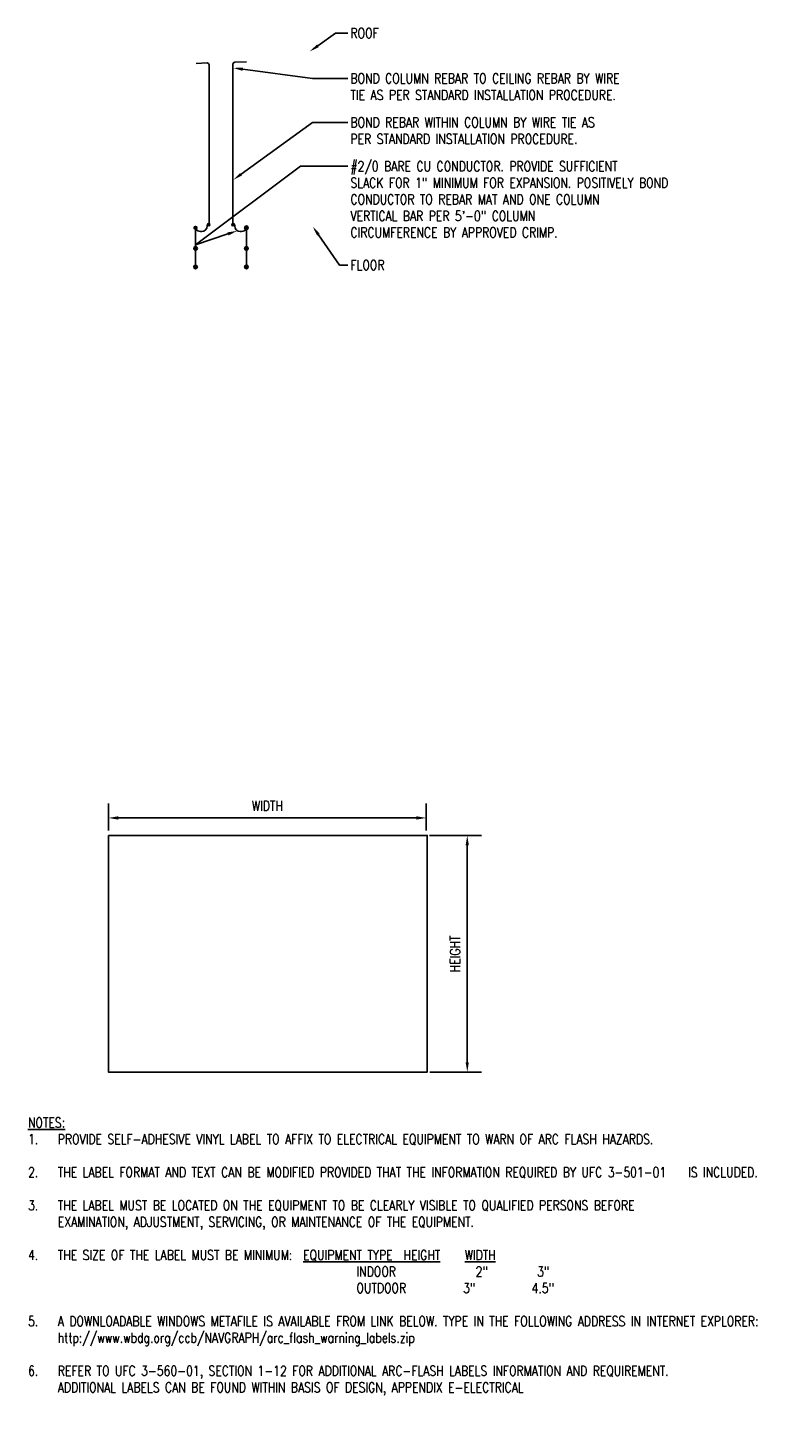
# Model space of a CAD drawing. Header units: inches. Extents: x 21.7 to 49.1, y 21.9 to 44.8.
# Tile 1 of 3: x 21.7 to 31, y 26.9 to 44.6. Entities that reach past the tile are written whole.
import ezdxf
from ezdxf import colors
from ezdxf.entities.mleader import LeaderData, LeaderLine
from ezdxf.math import Vec2, Vec3

# ---------------------------------------------------------------- set-up
doc = ezdxf.new("R2010")
doc.units = ezdxf.units.IN
doc.header["$MEASUREMENT"] = 0
doc.layers.get('Defpoints').update_dxf_attribs({"color": 6})
for name, color, linetype in [('E-ANNO-DIMS', 1, 'Continuous'), ('E-ANNO-TEXT', 2, 'Continuous'), ('E-DETL-GRPH', 3, 'Continuous')]:
    doc.layers.add(name, color=color, linetype=linetype)
doc.styles.add('Annotative', font='romans.shx', dxfattribs={"width": 0.8, "height": 0.125})
doc.dimstyles.new('Annotative', dxfattribs={"dimscale": 0, "dimtxt": 0.125, "dimasz": 0.125, "dimexe": 0.18, "dimexo": 0.0625, "dimgap": 0.09, "dimtad": 1, "dimdec": 3, "dimzin": 3, "dimdsep": 46, "dimlunit": 4, "dimtxsty": 'Annotative', "dimcen": 0.09, "dimclrt": 2, "dimazin": 2, "dimtfac": 1, "dimtdec": 3, "dimtmove": 0, "dimatfit": 0, "dimfxl": 1, "dimtfill": 1, "dimfrac": 2, "dimtolj": 1, "dimtzin": 0, "dimarcsym": 0})

# ---------------------------------------------------------------- blocks, each defined once
blk = doc.blocks.new('*D13')
at = {"layer": 'Defpoints', "color": 0, "transparency": 16777216}
for p in [(27.25, 34.386), (27.25, 31.406), (27.25, 31.406)]:
    blk.add_point(p, dxfattribs=at)
at = {"layer": 'E-ANNO-DIMS', "color": 0, "lineweight": -2, "transparency": 16777216}
for p, q in [((27.312, 34.386), (27.43, 34.386)), ((27.25, 34.261), (27.25, 31.531)), ((27.312, 31.406), (27.43, 31.406))]:
    blk.add_line(p, q, dxfattribs=at)
at = {"layer": 'E-ANNO-DIMS', "color": 0, "transparency": 16777216}
for points in [[(27.229, 34.261), (27.27, 34.261), (27.25, 34.386)], [(27.229, 31.531), (27.27, 31.531), (27.25, 31.406)]]:
    blk.add_solid(points, dxfattribs=at)
at = {"layer": 'E-ANNO-DIMS', "color": 2, "lineweight": -3, "transparency": 16777216, "insert": (27.097, 32.896), "char_height": 0.125, "width": 0.51077, "attachment_point": 5, "rotation": 90, "style": 'Annotative', "bg_fill": 3, "box_fill_scale": 1.25, "bg_fill_color": 256, "bg_fill_true_color": 13158600, "bg_fill_transparency": 0}
blk.add_mtext('\\A1;HEIGHT', dxfattribs=at)
blk = doc.blocks.new('*D14')
at = {"layer": 'Defpoints', "color": 0, "transparency": 16777216}
for p in [(22.731, 34.607), (26.734, 34.607), (26.734, 34.607)]:
    blk.add_point(p, dxfattribs=at)
at = {"layer": 'E-ANNO-DIMS', "color": 0, "lineweight": -2, "transparency": 16777216}
for p, q in [((22.731, 34.67), (22.731, 34.787)), ((26.734, 34.67), (26.734, 34.787)), ((22.856, 34.607), (26.609, 34.607))]:
    blk.add_line(p, q, dxfattribs=at)
at = {"layer": 'E-ANNO-DIMS', "color": 0, "transparency": 16777216}
for points in [[(22.856, 34.628), (22.856, 34.586), (22.731, 34.607)], [(26.609, 34.628), (26.609, 34.586), (26.734, 34.607)]]:
    blk.add_solid(points, dxfattribs=at)
at = {"layer": 'E-ANNO-DIMS', "color": 2, "lineweight": -3, "transparency": 16777216, "insert": (24.732, 34.76), "char_height": 0.125, "width": 0.51077, "attachment_point": 5, "style": 'Annotative', "bg_fill": 3, "box_fill_scale": 1.25, "bg_fill_color": 256, "bg_fill_true_color": 13158600, "bg_fill_transparency": 0}
blk.add_mtext('\\A1;WIDTH', dxfattribs=at)

msp = doc.modelspace()

# ---------------------------------------------------------------- hatches: boundary and pattern name
at = {"layer": 'E-DETL-GRPH', "lineweight": -3}
h = msp.add_hatch(color=256, dxfattribs=at)
h.dxf.hatch_style = 1
h.paths.add_polyline_path([(23.80484, 42.03938, 1), (23.85051, 42.03938, 1)])
h = msp.add_hatch(color=256, dxfattribs=at)
h.dxf.hatch_style = 1
h.paths.add_polyline_path([(24.49112, 42.03938, 1), (24.44546, 42.03938, 1)])
h = msp.add_hatch(color=256, dxfattribs=at)
h.dxf.hatch_style = 1
h.paths.add_polyline_path([(23.85051, 41.77893, 1), (23.80484, 41.77893, 1)])
h = msp.add_hatch(color=256, dxfattribs=at)
h.dxf.hatch_style = 1
h.paths.add_polyline_path([(24.49112, 41.77893, 1), (24.44546, 41.77893, 1)])
h = msp.add_hatch(color=256, dxfattribs=at)
h.dxf.hatch_style = 1
h.paths.add_polyline_path([(23.85051, 41.54556, 1), (23.80484, 41.54556, 1)])
h = msp.add_hatch(color=256, dxfattribs=at)
h.dxf.hatch_style = 1
h.paths.add_polyline_path([(24.49112, 41.54574, 1), (24.44546, 41.54574, 1)])

# ---------------------------------------------------------------- linework, layer by layer
at = {"layer": 'E-ANNO-DIMS', "lineweight": -3}
for p, q in [((22.73083, 34.4488), (22.73083, 34.76526)), ((26.73372, 34.4488), (26.73372, 34.76526)), ((26.77625, 34.3863), (27.42769, 34.3863)), ((26.77771, 31.40647), (27.42769, 31.40647))]:
    msp.add_line(p, q, dxfattribs=at)
at = {"layer": 'E-DETL-GRPH', "lineweight": -3}
for p, q in [((23.82767, 41.54634), (23.82767, 42.02864)), ((24.46829, 41.54634), (24.46829, 42.02874))]:
    msp.add_line(p, q, dxfattribs=at)
for points in [[(23.99726, 42.07723), (23.99726, 44.09174, 0.42705196), (23.97294, 44.11502), (23.83448, 44.10897)], [(24.47107, 44.13033), (24.32139, 44.12379, 0.40149067), (24.2991, 44.10051), (24.2991, 42.07723)], [(23.82767, 42.02864, 0.23797344), (23.8901, 41.99121), (23.90549, 41.99121, 0.41421356), (23.97524, 42.06096), (23.97524, 42.06372, -0.41421356), (23.99074, 42.07922)], [(24.30522, 42.07922, -0.41421356), (24.32072, 42.06372), (24.32072, 42.06096, 0.41421356), (24.39047, 41.99121), (24.40587, 41.99121, 0.25827673), (24.46829, 42.02874)]]:
    msp.add_lwpolyline(points, format="xyb", dxfattribs=at)
msp.add_lwpolyline([(22.73083, 34.3863), (26.74522, 34.3863), (26.74522, 31.40604), (22.73083, 31.40604)], close=True, dxfattribs=at)
for centre, radius in [((23.82767, 42.03938), 0.01756), ((23.99319, 42.07723), 0.01571), ((24.30146, 42.07723), 0.01571), ((24.46829, 42.03938), 0.02283), ((23.82767, 41.77893), 0.02283), ((24.46829, 41.77893), 0.02283), ((23.82767, 41.54556), 0.02283), ((24.46829, 41.54574), 0.02283)]:
    msp.add_circle(centre, radius, dxfattribs=at)

# ---------------------------------------------------------------- texts
at = {"layer": 'E-ANNO-TEXT', "lineweight": -3, "insert": (21.71742, 30.83252), "char_height": 0.125, "width": 9.4205338, "attachment_point": 1, "style": 'Annotative'}
msp.add_mtext('{\\LNOTES:}\\P\\pxi-3,l3,t3;1.^IPROVIDE SELF-ADHESIVE VINYL LABEL TO AFFIX TO ELECTRICAL EQUIPMENT TO WARN OF ARC FLASH HAZARDS.\\P\\pi0,l0,tz;\\P\\pi-3,l3,t3;2.^ITHE LABEL FORMAT AND TEXT CAN BE MODIFIED PROVIDED THAT THE INFORMATION REQUIRED BY UFC 3-501-01    IS INCLUDED.\\P\\pi0,l0,tz;\\P\\pi-3,l3,t3;3.^ITHE LABEL MUST BE LOCATED ON THE EQUIPMENT TO BE CLEARLY VISIBLE TO QUALIFIED PERSONS BEFORE    EXAMINATION, ADJUSTMENT, SERVICING, OR MAINTENANCE OF THE EQUIPMENT.   \\P\\pi0,l0,tz;\\P\\pi-3,l3,t3;4.^ITHE SIZE OF THE LABEL MUST BE MINIMUM:  {\\LEQUIPMENT TYPE}  {\\LHEIGHT}^I{\\LWIDTH}\\P\\pi0,l0,tz;^I^I^I^I^I^I^I^I  INDOOR ^I^I  2" ^I      3"    \\P^I^I^I^I^I^I^I^I  OUTDOOR ^I       3" ^I     4.5" \\P\\P\\pi-3,l3,t3;5.^IA DOWNLOADABLE WINDOWS METAFILE IS AVAILABLE FROM LINK BELOW. TYPE IN THE FOLLOWING ADDRESS IN INTERNET EXPLORER: \\P\\pi0,tz;http://www.wbdg.org/ccb/NAVGRAPH/arc_flash_warning_labels.zip \\P\\pl0;\\P\\pi-3,l3,t3;6.^IREFER TO UFC 3-560-01, SECTION 1-12 FOR ADDITIONAL ARC-FLASH LABELS INFORMATION AND REQUIREMENT.  ADDITIONAL LABELS CAN BE FOUND WITHIN BASIS OF DESIGN, APPENDIX E-ELECTRICAL', dxfattribs=at)

# ---------------------------------------------------------------- leaders
at = {"layer": 'E-ANNO-TEXT', "lineweight": -3}
ml = msp.add_multileader_mtext('Standard', dxfattribs=at)
ml.set_content('ROOF', color=256, style='Annotative')
ml.set_leader_properties(color=1, linetype='ByLayer', lineweight=-1)
ml.build(insert=Vec2(0, 0))
ml.multileader.update_dxf_attribs({"text_right_attachment_type": 3, "dogleg_length": 0.23132, "arrow_head_size": 0.125})
ctx = ml.context
ctx.base_point, ctx.char_height, ctx.arrow_head_size, ctx.landing_gap_size, ctx.plane_origin = Vec3(25.74713, 44.4901), 0.125, 0.125, 0.03125, Vec3(25.72292, 44.4901)
ctx.right_attachment = 3
notes = []
notes.append((ctx, [(0, (1, 1, 0), (25.59092, 44.4901), (1, 0), 0.15622, [(0, [(25.26701, 44.25917)], 0, [])])]))
ctx.mtext.insert, ctx.mtext.width, ctx.mtext.flow_direction = Vec3(25.77838, 44.5526), 0.4690695, 5
ml = msp.add_multileader_mtext('Standard', dxfattribs=at)
ml.set_content('\\A1;BOND COLUMN REBAR TO CEILING REBAR BY WIRE \\PTIE AS PER STANDARD INSTALLATION PROCEDURE.', color=256, style='Annotative')
ml.set_leader_properties(color=1, linetype='ByLayer', lineweight=-1)
ml.build(insert=Vec2(0, 0))
ml.multileader.update_dxf_attribs({"text_right_attachment_type": 3, "dogleg_length": 0.23132, "arrow_head_size": 0.125})
ctx = ml.context
ctx.base_point, ctx.char_height, ctx.arrow_head_size, ctx.landing_gap_size, ctx.plane_origin = Vec3(25.74713, 43.91948), 0.125, 0.125, 0.03125, Vec3(25.06633, 43.91842)
ctx.right_attachment = 3
notes.append((ctx, [(0, (1, 1, 0), (25.29867, 43.91948), (1, 0), 0.44846, [(0, [(24.2991, 44.05195)], 0, [])])]))
ctx.mtext.insert, ctx.mtext.width, ctx.mtext.flow_direction = Vec3(25.77838, 43.98198), 3.9250595, 5
ml = msp.add_multileader_mtext('Standard', dxfattribs=at)
ml.set_content('\\A1;BOND REBAR WITHIN COLUMN BY WIRE TIE AS \\PPER STANDARD INSTALLATION PROCEDURE.', color=256, style='Annotative')
ml.set_leader_properties(color=1, linetype='ByLayer', lineweight=-1)
ml.build(insert=Vec2(0, 0))
ml.multileader.update_dxf_attribs({"text_right_attachment_type": 3, "dogleg_length": 0.23132, "arrow_head_size": 0.125})
ctx = ml.context
ctx.base_point, ctx.char_height, ctx.arrow_head_size, ctx.landing_gap_size, ctx.plane_origin = Vec3(25.74713, 43.36637), 0.125, 0.125, 0.03125, Vec3(25.06633, 43.48315)
ctx.right_attachment = 3
notes.append((ctx, [(0, (1, 1, 0), (25.30133, 43.36637), (1, 0), 0.44581, [(0, [(24.2991, 42.63951)], 0, [])])]))
ctx.mtext.insert, ctx.mtext.width, ctx.mtext.flow_direction = Vec3(25.77838, 43.42887), 3.5726786, 5
ml = msp.add_multileader_mtext('Standard', dxfattribs=at)
ml.set_content('\\A1;#2/0 BARE CU CONDUCTOR. PROVIDE SUFFICIENT \\PSLACK FOR 1" MINIMUM FOR EXPANSION. POSITIVELY BOND CONDUCTOR TO REBAR MAT AND ONE COLUMN \\PVERTICAL BAR PER 5\'-0" COLUMN\\PCIRCUMFERENCE BY APPROVED CRIMP.', color=256, style='Annotative')
ml.set_leader_properties(color=1, linetype='ByLayer', lineweight=-1)
ml.build(insert=Vec2(0, 0))
ml.multileader.update_dxf_attribs({"text_right_attachment_type": 3, "dogleg_length": 0.23132, "arrow_head_size": 0.125})
ctx = ml.context
ctx.base_point, ctx.char_height, ctx.arrow_head_size, ctx.landing_gap_size, ctx.plane_origin = Vec3(25.74713, 42.81325), 0.125, 0.125, 0.03125, Vec3(25.06633, 42.96946)
ctx.right_attachment = 3
notes.append((ctx, [(0, (1, 1, 0), (25.15028, 42.81325), (1, 0), 0.59685, [(1, [(24.35431, 42.00131), (23.82767, 41.82394)], 0, [])])]))
ctx.mtext.insert, ctx.mtext.width, ctx.mtext.flow_direction = Vec3(25.77838, 42.87575), 4.9852506, 5
ml = msp.add_multileader_mtext('Standard', dxfattribs=at)
ml.set_content('FLOOR', color=256, style='Annotative')
ml.set_leader_properties(color=1, linetype='ByLayer', lineweight=-1)
ml.build(insert=Vec2(0, 0))
ml.multileader.update_dxf_attribs({"text_right_attachment_type": 3, "dogleg_length": 0.23132, "arrow_head_size": 0.125})
ctx = ml.context
ctx.base_point, ctx.char_height, ctx.arrow_head_size, ctx.landing_gap_size, ctx.plane_origin = Vec3(25.74713, 41.56921), 0.125, 0.125, 0.03125, Vec3(25.71797, 41.56921)
ctx.right_attachment = 3
notes.append((ctx, [(0, (1, 1, 0), (25.64063, 41.56921), (1, 0), 0.10651, [(0, [(25.30404, 42.05398)], 0, [])])]))
ctx.mtext.insert, ctx.mtext.width, ctx.mtext.flow_direction = Vec3(25.77838, 41.63171), 0.5404981, 5
for ctx, leaders in notes:
    for number, flags, end, landing, length, lines in leaders:
        leader = LeaderData()
        leader.index, (leader.has_last_leader_line, leader.has_dogleg_vector, leader.attachment_direction) = number, flags
        leader.last_leader_point, leader.dogleg_vector, leader.dogleg_length = Vec3(end), Vec3(landing), length
        for number, points, colour, breaks in lines:
            line = LeaderLine()
            line.index, line.vertices, line.color, line.breaks = number, Vec3.list(points), colors.encode_raw_color(colour), breaks
            leader.lines.append(line)
        ctx.leaders.append(leader)

# ---------------------------------------------------------------- next in the draw order: dimensions: what is measured, and where the dimension line sits
at = {"layer": 'E-ANNO-DIMS', "lineweight": -3}
dim = msp.add_linear_dim(base=(26.73372, 34.60703), p1=(22.73083, 34.60703), p2=(26.73372, 34.60703), angle=180, text='WIDTH', dimstyle='Annotative', override={"dimpost": '\\X'}, dxfattribs=at)
dim.commit()
dim.dimension.update_dxf_attribs({"geometry": '*D14', "text_midpoint": (24.73209, 34.60703), "dimtype": 160})
dim = msp.add_linear_dim(base=(27.24964, 31.40647), p1=(27.24964, 34.3863), p2=(27.24964, 31.40647), angle=90, text='HEIGHT', dimstyle='Annotative', override={"dimpost": '\\X'}, dxfattribs=at)
dim.commit()
dim.dimension.update_dxf_attribs({"geometry": '*D13', "text_midpoint": (27.09714, 32.89639)})

doc.saveas('drawing.dxf')
